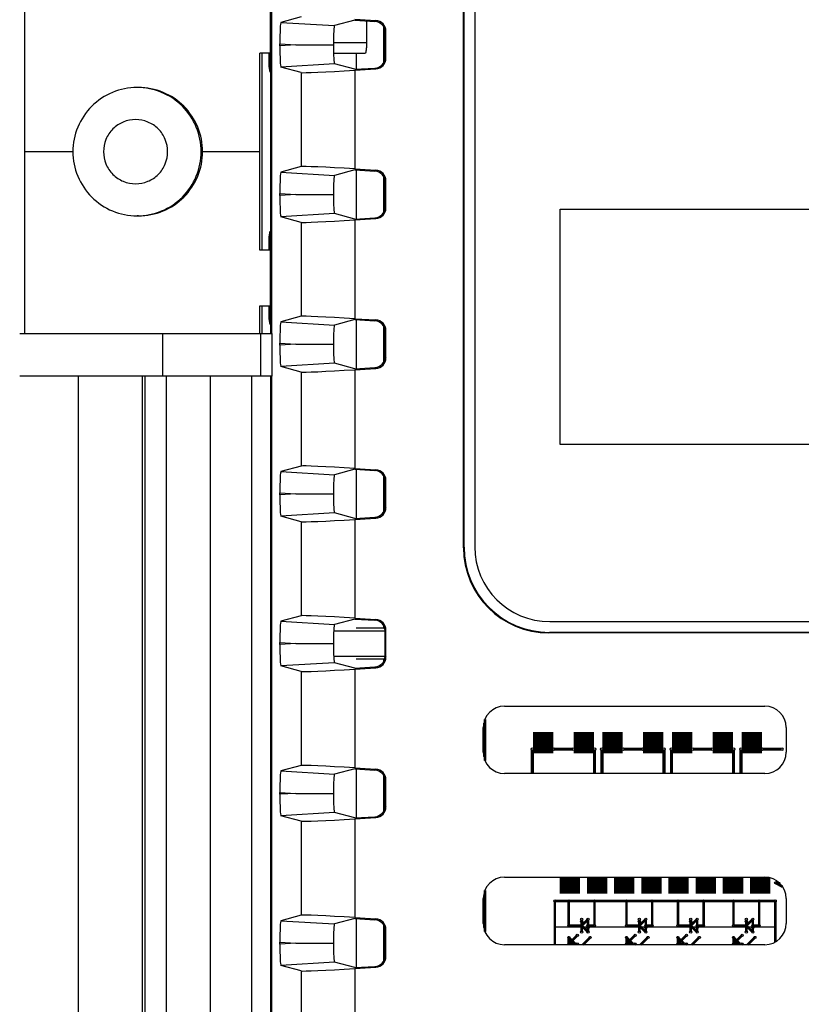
# Model space of a CAD drawing. Header units: millimetres. Extents: x 0 to 1189, y 0 to 841.
# Tile 29 of 44: x 761 to 797, y 536 to 582. Entities that reach past the tile are written whole.
import ezdxf

# ---------------------------------------------------------------- set-up
doc = ezdxf.new("R2010")
doc.units = ezdxf.units.MM
doc.header["$LTSCALE"] = 65.395
for name, color, linetype in [('CLAMP-RX-SHAPE', 7, 'CONTINUOUS'), ('FRONT_CASE-RW07-SHAPE', 7, 'CONTINUOUS'), ('PRODUCT_LABEL_RX-SHAPE', 7, 'CONTINUOUS'), ('REAR_CASE_IO07-SHAPE', 7, 'CONTINUOUS'), ('SEAL_GASKET_RW07-SHAPE', 7, 'CONTINUOUS'), ('SUB_PCB-IO07-SHAPE', 7, 'CONTINUOUS')]:
    doc.layers.add(name, color=color, linetype=linetype)

msp = doc.modelspace()

# ---------------------------------------------------------------- linework, layer by layer
at = {"layer": 'CLAMP-RX-SHAPE', "color": 7, "linetype": 'Continuous'}
for p, q in [((761.063085, 567.478399), (761.063085, 584.478399)), ((777.03894, 582.093185), (777.03894, 581.078399)), ((775.489383, 581.078399), (777.03894, 581.078399)), ((772.051761, 571.378399), (772.051761, 580.578399)), ((772.52877, 580.578399), (772.051761, 580.578399)), ((772.142487, 580.578399), (772.142487, 571.378399)), ((775.496421, 580.578399), (776.974542, 580.578399)), ((766.381, 578.978399), (766.312955, 578.978399)), ((763.314531, 575.978399), (761.063085, 575.978399)), ((772.051761, 575.978399), (769.376879, 575.978399)), ((766.381, 572.978399), (766.312955, 572.978399)), ((772.52877, 571.378399), (772.051761, 571.378399)), ((772.051761, 567.478399), (772.051761, 568.778399)), ((772.051761, 568.778399), (772.52877, 568.778399)), ((772.142487, 568.778399), (772.142487, 567.478399)), ((760.829068, 567.478399), (772.605281, 567.478399)), ((767.511523, 565.478399), (767.511523, 567.478399)), ((772.082612, 567.478399), (772.082612, 565.478399)), ((772.605281, 567.478399), (772.605281, 565.478399)), ((772.605281, 565.478399), (760.829068, 565.478399))]:
    msp.add_line(p, q, dxfattribs=at)
for points, knots in [([(777.03894, 581.078399), (777.03894, 581.01468), (777.035946, 580.896251), (777.024446, 580.742913), (777.007367, 580.640381), (776.991702, 580.592772), (776.979818, 580.578399), (776.974542, 580.578399)], [0, 0, 0, 0, 0.373896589, 0.692922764, 0.908585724, 0.969042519, 1, 1, 1, 1]), ([(766.312955, 578.978399), (765.922877, 578.978399), (765.134213, 578.822184), (764.137737, 578.154583), (763.470495, 577.156147), (763.236499, 575.978396), (763.470497, 574.800646), (764.13774, 573.802212), (765.134214, 573.134613), (765.922877, 572.978399), (766.312955, 572.978399)], [0, 0, 0, 0, 0.125000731, 0.249976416, 0.374985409, 0.50000034, 0.62501517, 0.750023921, 0.874999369, 1, 1, 1, 1]), ([(766.312955, 572.978399), (766.702795, 572.978399), (767.491063, 573.134609), (768.487023, 573.802187), (769.153946, 574.80062), (769.387837, 575.978399), (769.153946, 577.156178), (768.487023, 578.154611), (767.491063, 578.822189), (766.702795, 578.978399), (766.312955, 578.978399)], [0, 0, 0, 0, 0.12495659, 0.249913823, 0.374941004, 0.5, 0.625058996, 0.750086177, 0.87504341, 1, 1, 1, 1]), ([(766.381, 572.978399), (766.770835, 572.978399), (767.559101, 573.134584), (768.555056, 573.802167), (769.221956, 574.800625), (769.455706, 575.978399), (769.221956, 577.156173), (768.555056, 578.154631), (767.559101, 578.822214), (766.770835, 578.978399), (766.381, 578.978399)], [0, 0, 0, 0, 0.124955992, 0.249914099, 0.374942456, 0.5, 0.625057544, 0.750085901, 0.875044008, 1, 1, 1, 1]), ([(766.244911, 577.478399), (766.050015, 577.478399), (765.655897, 577.400312), (765.157907, 577.06655), (764.824444, 576.567303), (764.707551, 575.978399), (764.824444, 575.389495), (765.157907, 574.890248), (765.655897, 574.556486), (766.050015, 574.478399), (766.244911, 574.478399)], [0, 0, 0, 0, 0.124942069, 0.249906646, 0.374937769, 0.499999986, 0.625062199, 0.750093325, 0.875057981, 1, 1, 1, 1]), ([(766.244911, 574.478399), (766.439806, 574.478399), (766.833924, 574.556486), (767.331914, 574.890248), (767.665377, 575.389495), (767.78227, 575.978399), (767.665377, 576.567303), (767.331914, 577.06655), (766.833924, 577.400312), (766.439806, 577.478399), (766.244911, 577.478399)], [0, 0, 0, 0, 0.124942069, 0.249906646, 0.374937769, 0.499999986, 0.625062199, 0.750093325, 0.875057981, 1, 1, 1, 1])]:
    msp.add_open_spline(points, degree=3, knots=knots, dxfattribs=at)
at = {"layer": 'FRONT_CASE-RW07-SHAPE', "color": 7, "linetype": 'Continuous'}
for p, q in [((772.555907, 584.478399), (772.555907, 567.478399)), ((772.52877, 584.063345), (772.52877, 579.693453)), ((777.845847, 580.157742), (777.845847, 581.799055)), ((772.48689, 579.964529), (772.48689, 580.578399)), ((772.52877, 580.004975), (772.48689, 579.964529)), ((772.52877, 579.693453), (772.48689, 579.964529)), ((777.845847, 573.157742), (777.845847, 574.799055)), ((772.48689, 571.992269), (772.52877, 572.263345)), ((772.52877, 572.263345), (772.52877, 567.893453)), ((772.48689, 571.378399), (772.48689, 571.992269)), ((772.52877, 571.951823), (772.48689, 571.992269)), ((772.48689, 568.164529), (772.48689, 568.778399)), ((772.52877, 568.204975), (772.48689, 568.164529)), ((772.52877, 567.893453), (772.48689, 568.164529)), ((777.845847, 566.157742), (777.845847, 567.799055)), ((763.570641, 506.478399), (763.570641, 565.478399)), ((766.574758, 506.478399), (766.574758, 565.478399)), ((766.682316, 565.478399), (766.682316, 506.478399)), ((767.680946, 565.478399), (767.680946, 506.478399)), ((772.555907, 565.478399), (772.555907, 506.478399)), ((777.845847, 559.157742), (777.845847, 560.799055)), ((777.845847, 553.703193), (777.845847, 553.799055)), ((775.504543, 553.578399), (777.902287, 553.578399)), ((777.845847, 553.703193), (776.560159, 553.703193)), ((777.894424, 553.654616), (777.845847, 553.703193)), ((777.902287, 552.378399), (775.504543, 552.378399)), ((777.845847, 552.253605), (776.560159, 552.253605)), ((777.894424, 552.302182), (777.845847, 552.253605)), ((777.845847, 552.157742), (777.845847, 552.253605)), ((782.513662, 547.703833), (782.513662, 549.252965)), ((777.845847, 545.157742), (777.845847, 546.799055)), ((782.492093, 540.378399), (782.570641, 540.378399)), ((782.513662, 540.26142), (782.492093, 540.257828)), ((782.570641, 540.318399), (782.513662, 540.26142)), ((782.513662, 539.703833), (782.513662, 540.26142)), ((777.845847, 538.157742), (777.845847, 539.799055))]:
    msp.add_line(p, q, dxfattribs=at)
at = {"layer": 'PRODUCT_LABEL_RX-SHAPE', "color": 7, "linetype": 'Continuous'}
for p, q in [((782.096887, 584.452152), (782.096887, 557.504646)), ((786.082276, 562.291631), (786.082276, 573.294781)), ((786.082276, 573.294781), (827.246201, 573.294781)), ((827.246201, 562.291631), (786.082276, 562.291631)), ((785.596887, 554.004646), (827.544394, 554.004646))]:
    msp.add_line(p, q, dxfattribs=at)
msp.add_arc((785.596887, 557.504646), 3.5, 180, 270, dxfattribs=at)
at = {"layer": 'REAR_CASE_IO07-SHAPE', "color": 7, "linetype": 'Continuous'}
for p, q in [((772.592592, 584.478399), (772.592592, 567.478399)), ((781.570641, 557.463178), (781.570641, 584.49362)), ((781.596887, 557.489424), (781.596887, 584.467374)), ((773.988256, 582.282061), (773.037144, 582.022862)), ((773.037144, 582.022862), (775.540575, 581.869746)), ((776.484829, 582.127076), (775.540575, 581.869746)), ((776.484829, 582.170795), (777.47652, 582.110141)), ((776.484829, 582.127076), (777.432883, 582.069091)), ((777.432883, 582.069091), (777.47652, 582.110141)), ((777.902287, 581.570099), (777.945925, 581.611149)), ((777.902287, 580.386699), (777.902287, 581.570099)), ((777.945925, 580.345649), (777.945925, 581.611149)), ((772.985651, 580.932503), (772.985651, 581.024295)), ((772.985651, 581.024295), (773.73605, 580.978399)), ((773.73605, 580.978399), (772.985651, 580.932503)), ((773.73605, 580.978399), (775.489383, 580.978399)), ((775.540575, 580.087052), (773.037144, 579.933936)), ((776.484829, 579.829722), (775.540575, 580.087052)), ((777.902287, 580.386699), (777.945925, 580.345649)), ((773.988256, 579.674737), (773.037144, 579.933936)), ((773.988256, 579.674737), (773.988256, 575.282061)), ((776.484829, 579.829722), (777.432883, 579.887707)), ((776.484829, 579.786003), (777.47652, 579.846657)), ((776.484829, 579.786003), (776.484829, 575.170795)), ((777.432883, 579.887707), (777.47652, 579.846657)), ((773.988256, 575.282061), (773.037144, 575.022862)), ((773.037144, 575.022862), (775.540575, 574.869746)), ((776.484829, 575.127076), (775.540575, 574.869746)), ((776.484829, 575.170795), (777.47652, 575.110141)), ((776.484829, 575.127076), (777.432883, 575.069091)), ((777.432883, 575.069091), (777.47652, 575.110141)), ((777.902287, 574.570099), (777.945925, 574.611149)), ((777.902287, 573.386699), (777.902287, 574.570099)), ((777.945925, 573.345649), (777.945925, 574.611149)), ((772.985651, 573.932503), (772.985651, 574.024295)), ((772.985651, 574.024295), (773.73605, 573.978399)), ((773.73605, 573.978399), (772.985651, 573.932503)), ((773.73605, 573.978399), (775.489383, 573.978399)), ((777.902287, 573.386699), (777.945925, 573.345649)), ((775.540575, 573.087052), (773.037144, 572.933936)), ((773.988256, 572.674737), (773.037144, 572.933936)), ((773.988256, 572.674737), (773.988256, 568.282061)), ((776.484829, 572.829722), (775.540575, 573.087052)), ((776.484829, 572.829722), (777.432883, 572.887707)), ((776.484829, 572.786003), (777.47652, 572.846657)), ((776.484829, 572.786003), (776.484829, 568.170795)), ((777.432883, 572.887707), (777.47652, 572.846657)), ((773.988256, 568.282061), (773.037144, 568.022862)), ((776.484829, 568.127076), (775.540575, 567.869746)), ((776.484829, 568.170795), (777.47652, 568.110141)), ((776.484829, 568.127076), (777.432883, 568.069091)), ((777.432883, 568.069091), (777.47652, 568.110141)), ((773.037144, 568.022862), (775.540575, 567.869746)), ((777.902287, 567.570099), (777.945925, 567.611149)), ((777.945925, 566.345649), (777.945925, 567.611149)), ((777.902287, 566.386699), (777.902287, 567.570099)), ((772.985651, 566.932503), (772.985651, 567.024295)), ((772.985651, 567.024295), (773.73605, 566.978399)), ((773.73605, 566.978399), (772.985651, 566.932503)), ((773.73605, 566.978399), (775.489383, 566.978399)), ((777.902287, 566.386699), (777.945925, 566.345649)), ((775.540575, 566.087052), (773.037144, 565.933936)), ((773.988256, 565.674737), (773.037144, 565.933936)), ((776.484829, 565.829722), (775.540575, 566.087052)), ((776.484829, 565.829722), (777.432883, 565.887707)), ((776.484829, 565.786003), (777.47652, 565.846657)), ((776.484829, 565.786003), (776.484829, 561.170795)), ((777.432883, 565.887707), (777.47652, 565.846657)), ((772.592592, 565.478399), (772.592592, 506.478399)), ((773.988256, 565.674737), (773.988256, 561.282061)), ((773.988256, 561.282061), (773.037144, 561.022862)), ((776.484829, 561.170795), (777.47652, 561.110141)), ((773.037144, 561.022862), (775.540575, 560.869746)), ((776.484829, 561.127076), (775.540575, 560.869746)), ((776.484829, 561.127076), (777.432883, 561.069091)), ((777.432883, 561.069091), (777.47652, 561.110141)), ((777.902287, 560.570099), (777.945925, 560.611149)), ((777.902287, 559.386699), (777.902287, 560.570099)), ((777.945925, 559.345649), (777.945925, 560.611149)), ((772.985651, 559.932503), (772.985651, 560.024295)), ((772.985651, 560.024295), (773.73605, 559.978399)), ((773.73605, 559.978399), (772.985651, 559.932503)), ((773.73605, 559.978399), (775.489383, 559.978399)), ((777.902287, 559.386699), (777.945925, 559.345649)), ((775.540575, 559.087052), (773.037144, 558.933936)), ((773.988256, 558.674737), (773.037144, 558.933936)), ((776.484829, 558.829722), (775.540575, 559.087052)), ((776.484829, 558.829722), (777.432883, 558.887707)), ((777.432883, 558.887707), (777.47652, 558.846657)), ((773.988256, 558.674737), (773.988256, 554.282061)), ((776.484829, 558.786003), (777.47652, 558.846657)), ((776.484829, 558.786003), (776.484829, 554.170795)), ((781.570641, 557.463178), (781.596887, 557.489424)), ((773.988256, 554.282061), (773.037144, 554.022862)), ((773.037144, 554.022862), (775.540575, 553.869746)), ((776.484829, 554.127076), (775.540575, 553.869746)), ((776.484829, 554.170795), (777.47652, 554.110141)), ((776.484829, 554.127076), (777.432883, 554.069091)), ((777.432883, 554.069091), (777.47652, 554.110141)), ((777.902287, 553.570099), (777.945925, 553.611149)), ((777.902287, 552.386699), (777.902287, 553.570099)), ((777.945925, 552.345649), (777.945925, 553.611149)), ((785.55542, 553.478399), (785.581666, 553.504646)), ((827.585862, 553.478399), (785.55542, 553.478399)), ((827.559615, 553.504646), (785.581666, 553.504646)), ((772.985651, 552.932503), (772.985651, 553.024295)), ((772.985651, 553.024295), (773.73605, 552.978399)), ((773.73605, 552.978399), (772.985651, 552.932503)), ((773.73605, 552.978399), (775.489383, 552.978399)), ((775.540575, 552.087052), (773.037144, 551.933936)), ((776.484829, 551.829722), (775.540575, 552.087052)), ((777.902287, 552.386699), (777.945925, 552.345649)), ((773.988256, 551.674737), (773.037144, 551.933936)), ((773.988256, 551.674737), (773.988256, 547.282061)), ((776.484829, 551.829722), (777.432883, 551.887707)), ((776.484829, 551.786003), (777.47652, 551.846657)), ((776.484829, 551.786003), (776.484829, 547.170795)), ((777.432883, 551.887707), (777.47652, 551.846657)), ((783.491941, 550.056947), (795.649341, 550.056947)), ((782.492093, 547.899699), (782.492093, 549.057099)), ((796.649189, 549.057099), (796.649189, 547.899699)), ((773.988256, 547.282061), (773.037144, 547.022862)), ((773.037144, 547.022862), (775.540575, 546.869746)), ((776.484829, 547.127076), (775.540575, 546.869746)), ((776.484829, 547.170795), (777.47652, 547.110141)), ((776.484829, 547.127076), (777.432883, 547.069091)), ((777.432883, 547.069091), (777.47652, 547.110141)), ((795.649341, 546.899851), (783.491941, 546.899851)), ((777.902287, 546.570099), (777.945925, 546.611149)), ((777.902287, 545.386699), (777.902287, 546.570099)), ((777.945925, 545.345649), (777.945925, 546.611149)), ((772.985651, 545.932503), (772.985651, 546.024295)), ((772.985651, 546.024295), (773.73605, 545.978399)), ((773.73605, 545.978399), (772.985651, 545.932503)), ((773.73605, 545.978399), (775.489383, 545.978399)), ((775.540575, 545.087052), (773.037144, 544.933936)), ((776.484829, 544.829722), (775.540575, 545.087052)), ((777.902287, 545.386699), (777.945925, 545.345649)), ((773.988256, 544.674737), (773.037144, 544.933936)), ((773.988256, 544.674737), (773.988256, 540.282061)), ((776.484829, 544.829722), (777.432883, 544.887707)), ((776.484829, 544.786003), (777.47652, 544.846657)), ((776.484829, 544.786003), (776.484829, 540.170795)), ((777.432883, 544.887707), (777.47652, 544.846657)), ((783.491941, 542.056947), (795.649341, 542.056947)), ((782.492093, 539.899699), (782.492093, 541.057099)), ((796.649189, 541.057099), (796.649189, 539.899699)), ((773.988256, 540.282061), (773.037144, 540.022862)), ((773.037144, 540.022862), (775.540575, 539.869746)), ((776.484829, 540.127076), (775.540575, 539.869746)), ((776.484829, 540.170795), (777.47652, 540.110141)), ((776.484829, 540.127076), (777.432883, 540.069091)), ((777.432883, 540.069091), (777.47652, 540.110141)), ((777.902287, 539.570099), (777.945925, 539.611149)), ((777.902287, 538.386699), (777.902287, 539.570099)), ((777.945925, 538.345649), (777.945925, 539.611149)), ((772.985651, 538.932503), (772.985651, 539.024295)), ((772.985651, 539.024295), (773.73605, 538.978399)), ((773.73605, 538.978399), (772.985651, 538.932503)), ((773.73605, 538.978399), (775.489383, 538.978399)), ((795.649341, 538.899851), (783.491941, 538.899851)), ((777.902287, 538.386699), (777.945925, 538.345649)), ((775.540575, 538.087052), (773.037144, 537.933936)), ((773.988256, 537.674737), (773.037144, 537.933936)), ((776.484829, 537.829722), (775.540575, 538.087052)), ((776.484829, 537.829722), (777.432883, 537.887707)), ((776.484829, 537.786003), (777.47652, 537.846657)), ((776.484829, 537.786003), (776.484829, 533.170795)), ((777.432883, 537.887707), (777.47652, 537.846657)), ((773.988256, 537.674737), (773.988256, 533.282061))]:
    msp.add_line(p, q, dxfattribs=at)
for centre, major_axis, ratio, start_param, end_param in [((773.038059, 581.02109), (-0.000168, 1.001874), 0.052309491, 0.014245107, 1.567588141), ((777.402211, 581.569956), (0.36429, 0.34269), 0.999712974, -0.754711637, 0.754711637), ((777.445849, 581.611006), (0.36429, 0.34269), 0.999712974, -0.754711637, 0.754711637), ((775.541489, 580.867974), (-0.000168, 1.001874), 0.052309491, 0.014245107, 1.460344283), ((775.541489, 581.088824), (0.000168, 1.001874), 0.052309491, -4.601936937, -3.15583776), ((773.038059, 580.935708), (0.000168, 1.001874), 0.052309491, -4.709180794, -3.15583776), ((777.402211, 580.386842), (0.36429, -0.34269), 0.999712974, -0.754711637, 0.754711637), ((777.445849, 580.345792), (0.36429, -0.34269), 0.999712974, -0.754711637, 0.754711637), ((776.484829, 579.829722), (2.499999, 0.152953), 0.017422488, -3.090298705, -1.571862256), ((773.038059, 574.02109), (-0.000168, 1.001874), 0.052309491, 0.014245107, 1.567588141), ((776.484829, 575.127076), (2.499999, -0.152953), 0.017422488, 1.571862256, 3.090298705), ((777.402211, 574.569956), (0.36429, 0.34269), 0.999712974, -0.754711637, 0.754711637), ((777.445849, 574.611006), (0.36429, 0.34269), 0.999712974, -0.754711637, 0.754711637), ((775.541489, 573.867974), (-0.000168, 1.001874), 0.052309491, 0.014245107, 1.460344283), ((773.038059, 573.935708), (0.000168, 1.001874), 0.052309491, -4.709180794, -3.15583776), ((775.541489, 574.088824), (0.000168, 1.001874), 0.052309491, -4.601936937, -3.15583776), ((777.402211, 573.386842), (0.36429, -0.34269), 0.999712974, -0.754711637, 0.754711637), ((777.445849, 573.345792), (0.36429, -0.34269), 0.999712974, -0.754711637, 0.754711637), ((776.484829, 572.829722), (2.499999, 0.152953), 0.017422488, -3.090298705, -1.571862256), ((776.484829, 568.127076), (2.499999, -0.152953), 0.017422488, 1.571862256, 3.090298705), ((777.402211, 567.569956), (0.36429, 0.34269), 0.999712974, -0.754711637, 0.754711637), ((777.445849, 567.611006), (0.36429, 0.34269), 0.999712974, -0.754711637, 0.754711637), ((773.038059, 567.02109), (-0.000168, 1.001874), 0.052309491, 0.014245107, 1.567588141), ((775.541489, 566.867974), (-0.000168, 1.001874), 0.052309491, 0.014245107, 1.460344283), ((773.038059, 566.935708), (0.000168, 1.001874), 0.052309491, -4.709180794, -3.15583776), ((775.541489, 567.088824), (0.000168, 1.001874), 0.052309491, -4.601936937, -3.15583776), ((777.402211, 566.386842), (0.36429, -0.34269), 0.999712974, -0.754711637, 0.754711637), ((777.445849, 566.345792), (0.36429, -0.34269), 0.999712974, -0.754711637, 0.754711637), ((776.484829, 565.829722), (2.499999, 0.152953), 0.017422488, -3.090298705, -1.571862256), ((776.484829, 561.127076), (2.499999, -0.152953), 0.017422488, 1.571862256, 3.090298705), ((773.038059, 560.02109), (-0.000168, 1.001874), 0.052309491, 0.014245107, 1.567588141), ((775.541489, 559.867974), (-0.000168, 1.001874), 0.052309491, 0.014245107, 1.460344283), ((777.402211, 560.569956), (0.36429, 0.34269), 0.999712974, -0.754711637, 0.754711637), ((777.445849, 560.611006), (0.36429, 0.34269), 0.999712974, -0.754711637, 0.754711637), ((773.038059, 559.935708), (0.000168, 1.001874), 0.052309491, -4.709180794, -3.15583776), ((775.541489, 560.088824), (0.000168, 1.001874), 0.052309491, -4.601936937, -3.15583776), ((777.402211, 559.386842), (0.36429, -0.34269), 0.999712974, -0.754711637, 0.754711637), ((777.445849, 559.345792), (0.36429, -0.34269), 0.999712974, -0.754711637, 0.754711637), ((776.484829, 558.829722), (2.499999, 0.152953), 0.017422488, -3.090298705, -1.571862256), ((785.612167, 557.519925), (2.849994, 2.849994), 0.992432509, -3.923192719, -2.359992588), ((785.58592, 557.493678), (-2.849994, -2.849994), 0.992432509, -0.781600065, 0.781600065), ((776.484829, 554.127076), (2.499999, -0.152953), 0.017422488, 1.571862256, 3.090298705), ((773.038059, 553.02109), (-0.000168, 1.001874), 0.052309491, 0.014245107, 1.567588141), ((775.541489, 552.867974), (-0.000168, 1.001874), 0.052309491, 0.014245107, 1.460344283), ((777.402211, 553.569956), (0.36429, 0.34269), 0.999712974, -0.754711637, 0.754711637), ((777.445849, 553.611006), (0.36429, 0.34269), 0.999712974, -0.754711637, 0.754711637), ((773.038059, 552.935708), (0.000168, 1.001874), 0.052309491, -4.709180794, -3.15583776), ((775.541489, 553.088824), (0.000168, 1.001874), 0.052309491, -4.601936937, -3.15583776), ((777.402211, 552.386842), (0.36429, -0.34269), 0.999712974, -0.754711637, 0.754711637), ((777.445849, 552.345792), (0.36429, -0.34269), 0.999712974, -0.754711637, 0.754711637), ((776.484829, 551.829722), (2.499999, 0.152953), 0.017422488, -3.090298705, -1.571862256), ((783.492245, 549.056794), (0.707322, -0.707322), 0.99969546, 2.356346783, 3.926838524), ((795.649036, 549.056794), (-0.707322, -0.707322), 0.99969546, 2.356346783, 3.926838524), ((783.492245, 547.900003), (0.707322, 0.707322), 0.99969546, 2.356346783, 3.926838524), ((795.649036, 547.900003), (-0.707322, 0.707322), 0.99969546, 2.356346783, 3.926838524), ((773.038059, 546.02109), (-0.000168, 1.001874), 0.052309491, 0.014245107, 1.567588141), ((776.484829, 547.127076), (2.499999, -0.152953), 0.017422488, 1.571862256, 3.090298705), ((777.402211, 546.569956), (0.36429, 0.34269), 0.999712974, -0.754711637, 0.754711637), ((777.445849, 546.611006), (0.36429, 0.34269), 0.999712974, -0.754711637, 0.754711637), ((775.541489, 545.867974), (-0.000168, 1.001874), 0.052309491, 0.014245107, 1.460344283), ((775.541489, 546.088824), (0.000168, 1.001874), 0.052309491, -4.601936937, -3.15583776), ((773.038059, 545.935708), (0.000168, 1.001874), 0.052309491, -4.709180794, -3.15583776), ((777.402211, 545.386842), (0.36429, -0.34269), 0.999712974, -0.754711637, 0.754711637), ((777.445849, 545.345792), (0.36429, -0.34269), 0.999712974, -0.754711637, 0.754711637), ((776.484829, 544.829722), (2.499999, 0.152953), 0.017422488, -3.090298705, -1.571862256), ((783.492245, 541.056794), (0.707322, -0.707322), 0.99969546, 2.356346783, 3.926838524), ((795.649036, 541.056794), (-0.707322, -0.707322), 0.99969546, 2.356346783, 3.926838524), ((773.038059, 539.02109), (-0.000168, 1.001874), 0.052309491, 0.014245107, 1.567588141), ((776.484829, 540.127076), (2.499999, -0.152953), 0.017422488, 1.571862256, 3.090298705), ((777.402211, 539.569956), (0.36429, 0.34269), 0.999712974, -0.754711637, 0.754711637), ((777.445849, 539.611006), (0.36429, 0.34269), 0.999712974, -0.754711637, 0.754711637), ((775.541489, 538.867974), (-0.000168, 1.001874), 0.052309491, 0.014245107, 1.460344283), ((783.492245, 539.900003), (0.707322, 0.707322), 0.99969546, 2.356346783, 3.926838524), ((795.649036, 539.900003), (-0.707322, 0.707322), 0.99969546, 2.356346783, 3.926838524), ((773.038059, 538.935708), (0.000168, 1.001874), 0.052309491, -4.709180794, -3.15583776), ((775.541489, 539.088824), (0.000168, 1.001874), 0.052309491, -4.601936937, -3.15583776), ((777.402211, 538.386842), (0.36429, -0.34269), 0.999712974, -0.754711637, 0.754711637), ((777.445849, 538.345792), (0.36429, -0.34269), 0.999712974, -0.754711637, 0.754711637), ((776.484829, 537.829722), (2.499999, 0.152953), 0.017422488, -3.090298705, -1.571862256)]:
    msp.add_ellipse(centre, major_axis=major_axis, ratio=ratio, start_param=start_param, end_param=end_param, dxfattribs=at)
at = {"layer": 'SEAL_GASKET_RW07-SHAPE', "color": 7, "linetype": 'Continuous'}
for p, q in [((776.560159, 580.578399), (776.560159, 579.829722)), ((776.560159, 575.127076), (776.560159, 572.829722)), ((776.560159, 568.127076), (776.560159, 565.829722)), ((769.732832, 565.478399), (769.732832, 506.478399)), ((771.660159, 565.478399), (771.660159, 506.478399)), ((776.560159, 561.127076), (776.560159, 558.829722)), ((776.560159, 547.127076), (776.560159, 544.829722)), ((776.560159, 540.127076), (776.560159, 537.829722))]:
    msp.add_line(p, q, dxfattribs=at)
at = {"layer": 'SUB_PCB-IO07-SHAPE', "color": 7, "linetype": 'Continuous'}
for p, q in [((785.864501, 538.899851), (785.864501, 539.742096)), ((785.864501, 539.742096), (796.114501, 539.742096)), ((796.114501, 539.742096), (796.114501, 539.016678))]:
    msp.add_line(p, q, dxfattribs=at)
at = {"layer": 'SUB_PCB-IO07-SHAPE', "color": 4, "linetype": 'Continuous', "const_width": 0.1189}
for points in [[(782.570641, 549.444471), (782.570641, 547.512326)], [(782.570641, 541.444471), (782.570641, 539.512326)]]:
    msp.add_lwpolyline(points, dxfattribs=at)
at = {"layer": 'SUB_PCB-IO07-SHAPE', "color": 7, "linetype": 'Continuous'}
for points, const_width in [([(785.289501, 548.842096), (785.289501, 547.842096)], 0.9512), ([(787.189501, 548.842096), (787.189501, 547.842096)], 0.9512), ([(788.539501, 548.842096), (788.539501, 547.842096)], 0.9512), ([(790.439501, 548.842096), (790.439501, 547.842096)], 0.9512), ([(791.789501, 548.842096), (791.789501, 547.842096)], 0.9512), ([(793.689501, 548.842096), (793.689501, 547.842096)], 0.9512), ([(795.039501, 548.842096), (795.039501, 547.842096)], 0.9512), ([(784.789501, 546.899851), (784.789501, 548.042096)], 0.148625), ([(786.689501, 548.042096), (785.789501, 548.042096)], 0.148625), ([(787.689501, 546.899851), (787.689501, 548.042096)], 0.148625), ([(788.039501, 546.899851), (788.039501, 548.042096)], 0.148625), ([(789.939501, 548.042096), (789.039501, 548.042096)], 0.148625), ([(790.939501, 546.899851), (790.939501, 548.042096)], 0.148625), ([(791.289501, 546.899851), (791.289501, 548.042096)], 0.148625), ([(793.189501, 548.042096), (792.289501, 548.042096)], 0.148625), ([(794.189501, 546.899851), (794.189501, 548.042096)], 0.148625), ([(794.539501, 546.899851), (794.539501, 548.042096)], 0.148625), ([(796.439501, 548.042096), (795.539501, 548.042096)], 0.148625), ([(786.544501, 542.056947), (786.544501, 541.292096)], 0.9512), ([(787.814501, 542.056947), (787.814501, 541.292096)], 0.9512), ([(789.084501, 542.056947), (789.084501, 541.292096)], 0.9512), ([(790.354501, 542.056947), (790.354501, 541.292096)], 0.9512), ([(791.624501, 542.056947), (791.624501, 541.292096)], 0.9512), ([(792.894501, 542.056947), (792.894501, 541.292096)], 0.9512), ([(794.164501, 542.056947), (794.164501, 541.292096)], 0.9512), ([(795.434501, 542.056947), (795.434501, 541.292096)], 0.9512), ([(796.152001, 541.792096), (796.257388, 541.850645)], 0.1189), ([(796.479815, 541.609977), (796.152001, 541.792096)], 0.1189), ([(796.360141, 541.759796), (796.302001, 541.792096)], 0.1189), ([(785.839501, 538.899851), (785.839501, 540.942096)], 0.1189), ([(785.839501, 540.942096), (796.139501, 540.942096)], 0.1189), ([(786.489501, 539.792096), (786.489501, 540.942096)], 0.1189), ([(787.689501, 540.942096), (787.689501, 539.792096)], 0.1189), ([(789.189501, 539.792096), (789.189501, 540.942096)], 0.1189), ([(790.389501, 540.942096), (790.389501, 539.792096)], 0.1189), ([(791.589501, 539.792096), (791.589501, 540.942096)], 0.1189), ([(792.789501, 540.942096), (792.789501, 539.792096)], 0.1189), ([(794.189501, 539.792096), (794.189501, 540.942096)], 0.1189), ([(795.389501, 540.942096), (795.389501, 539.792096)], 0.1189), ([(796.139501, 540.942096), (796.139501, 539.02898)], 0.1189), ([(787.089501, 539.492096), (787.089501, 540.092096)], 0.1189), ([(787.089501, 539.792096), (787.389501, 540.092096)], 0.1189), ([(787.389501, 540.092096), (787.389501, 539.492096)], 0.1189), ([(789.789501, 539.492096), (789.789501, 540.092096)], 0.1189), ([(789.789501, 539.792096), (790.089501, 540.092096)], 0.1189), ([(790.089501, 540.092096), (790.089501, 539.492096)], 0.1189), ([(792.189501, 539.492096), (792.189501, 540.092096)], 0.1189), ([(792.189501, 539.792096), (792.489501, 540.092096)], 0.1189), ([(792.489501, 540.092096), (792.489501, 539.492096)], 0.1189), ([(794.789501, 539.492096), (794.789501, 540.092096)], 0.1189), ([(794.789501, 539.792096), (795.089501, 540.092096)], 0.1189), ([(795.089501, 540.092096), (795.089501, 539.492096)], 0.1189), ([(787.089501, 539.792096), (786.489501, 539.792096)], 0.1189), ([(787.389501, 539.492096), (787.089501, 539.792096)], 0.1189), ([(787.689501, 539.792096), (787.389501, 539.792096)], 0.1189), ([(789.789501, 539.792096), (789.189501, 539.792096)], 0.1189), ([(790.089501, 539.492096), (789.789501, 539.792096)], 0.1189), ([(790.389501, 539.792096), (790.089501, 539.792096)], 0.1189), ([(792.189501, 539.792096), (791.589501, 539.792096)], 0.1189), ([(792.489501, 539.492096), (792.189501, 539.792096)], 0.1189), ([(792.789501, 539.792096), (792.489501, 539.792096)], 0.1189), ([(794.789501, 539.792096), (794.189501, 539.792096)], 0.1189), ([(795.089501, 539.492096), (794.789501, 539.792096)], 0.1189), ([(795.389501, 539.792096), (795.089501, 539.792096)], 0.1189), ([(786.889501, 539.342096), (786.489501, 538.942096)], 0.1189), ([(786.489501, 539.242096), (786.489501, 538.942096)], 0.1189), ([(786.789501, 538.942096), (786.489501, 539.242096)], 0.1189), ([(787.489501, 539.242096), (787.147256, 538.899851)], 0.1189), ([(789.589501, 539.342096), (789.189501, 538.942096)], 0.1189), ([(789.189501, 539.242096), (789.189501, 538.942096)], 0.1189), ([(789.489501, 538.942096), (789.189501, 539.242096)], 0.1189), ([(790.189501, 539.242096), (789.847256, 538.899851)], 0.1189), ([(791.989501, 539.342096), (791.589501, 538.942096)], 0.1189), ([(791.589501, 539.242096), (791.589501, 538.942096)], 0.1189), ([(791.889501, 538.942096), (791.589501, 539.242096)], 0.1189), ([(792.589501, 539.242096), (792.247256, 538.899851)], 0.1189), ([(794.589501, 539.342096), (794.189501, 538.942096)], 0.1189), ([(794.189501, 539.242096), (794.189501, 538.942096)], 0.1189), ([(794.489501, 538.942096), (794.189501, 539.242096)], 0.1189), ([(795.189501, 539.242096), (794.847256, 538.899851)], 0.1189), ([(786.489501, 538.942096), (786.789501, 538.942096)], 0.1189), ([(786.889501, 538.942096), (786.889501, 538.899851)], 0.1189), ([(786.931746, 538.899851), (786.889501, 538.942096)], 0.1189), ([(789.189501, 538.942096), (789.489501, 538.942096)], 0.1189), ([(789.589501, 538.942096), (789.589501, 538.899851)], 0.1189), ([(789.631746, 538.899851), (789.589501, 538.942096)], 0.1189), ([(791.589501, 538.942096), (791.889501, 538.942096)], 0.1189), ([(791.989501, 538.942096), (791.989501, 538.899851)], 0.1189), ([(792.031746, 538.899851), (791.989501, 538.942096)], 0.1189), ([(794.189501, 538.942096), (794.489501, 538.942096)], 0.1189), ([(794.589501, 538.942096), (794.589501, 538.899851)], 0.1189), ([(794.631746, 538.899851), (794.589501, 538.942096)], 0.1189)]:
    msp.add_lwpolyline(points, dxfattribs=dict(at, const_width=const_width))
for centre, radius in [((784.789501, 548.042096), 0.0625), ((785.789501, 548.042096), 0.0625), ((786.689501, 548.042096), 0.0625), ((787.689501, 548.042096), 0.0625), ((788.039501, 548.042096), 0.0625), ((789.039501, 548.042096), 0.0625), ((789.939501, 548.042096), 0.0625), ((790.939501, 548.042096), 0.0625), ((791.289501, 548.042096), 0.0625), ((792.289501, 548.042096), 0.0625), ((793.189501, 548.042096), 0.0625), ((794.189501, 548.042096), 0.0625), ((794.539501, 548.042096), 0.0625), ((795.539501, 548.042096), 0.0625), ((796.439501, 548.042096), 0.0625), ((796.152001, 541.792096), 0.05), ((785.839501, 540.942096), 0.05), ((786.489501, 540.942096), 0.05), ((787.689501, 540.942096), 0.05), ((789.189501, 540.942096), 0.05), ((790.389501, 540.942096), 0.05), ((791.589501, 540.942096), 0.05), ((792.789501, 540.942096), 0.05), ((794.189501, 540.942096), 0.05), ((795.389501, 540.942096), 0.05), ((796.139501, 540.942096), 0.05), ((787.089501, 540.092096), 0.05), ((787.089501, 539.992096), 0.05), ((787.389501, 540.092096), 0.05), ((789.789501, 540.092096), 0.05), ((789.789501, 539.992096), 0.05), ((790.089501, 540.092096), 0.05), ((792.189501, 540.092096), 0.05), ((792.189501, 539.992096), 0.05), ((792.489501, 540.092096), 0.05), ((794.789501, 540.092096), 0.05), ((794.789501, 539.992096), 0.05), ((795.089501, 540.092096), 0.05), ((786.489501, 539.792096), 0.05), ((787.089501, 539.792096), 0.05), ((787.089501, 539.492096), 0.05), ((787.389501, 539.792096), 0.05), ((787.389501, 539.692096), 0.05), ((787.389501, 539.492096), 0.05), ((787.689501, 539.792096), 0.05), ((789.189501, 539.792096), 0.05), ((789.789501, 539.792096), 0.05), ((789.789501, 539.492096), 0.05), ((790.089501, 539.792096), 0.05), ((790.089501, 539.692096), 0.05), ((790.089501, 539.492096), 0.05), ((790.389501, 539.792096), 0.05), ((791.589501, 539.792096), 0.05), ((792.189501, 539.792096), 0.05), ((792.189501, 539.492096), 0.05), ((792.489501, 539.792096), 0.05), ((792.489501, 539.692096), 0.05), ((792.489501, 539.492096), 0.05), ((792.789501, 539.792096), 0.05), ((794.189501, 539.792096), 0.05), ((794.789501, 539.792096), 0.05), ((794.789501, 539.492096), 0.05), ((795.089501, 539.792096), 0.05), ((795.089501, 539.692096), 0.05), ((795.089501, 539.492096), 0.05), ((795.389501, 539.792096), 0.05), ((786.489501, 539.242096), 0.05), ((786.889501, 539.342096), 0.05), ((787.489501, 539.242096), 0.05), ((789.189501, 539.242096), 0.05), ((789.589501, 539.342096), 0.05), ((790.189501, 539.242096), 0.05), ((791.589501, 539.242096), 0.05), ((791.989501, 539.342096), 0.05), ((792.589501, 539.242096), 0.05), ((794.189501, 539.242096), 0.05), ((794.589501, 539.342096), 0.05), ((795.189501, 539.242096), 0.05), ((786.489501, 538.942096), 0.05), ((786.789501, 538.942096), 0.05), ((786.889501, 538.942096), 0.05), ((789.189501, 538.942096), 0.05), ((789.489501, 538.942096), 0.05), ((789.589501, 538.942096), 0.05), ((791.589501, 538.942096), 0.05), ((791.889501, 538.942096), 0.05), ((791.989501, 538.942096), 0.05), ((794.189501, 538.942096), 0.05), ((794.489501, 538.942096), 0.05), ((794.589501, 538.942096), 0.05)]:
    msp.add_circle(centre, radius, dxfattribs=at)
msp.add_arc((796.302001, 541.792096), 0.05, 102.6225798, 360, dxfattribs=at)

doc.saveas('drawing.dxf')
